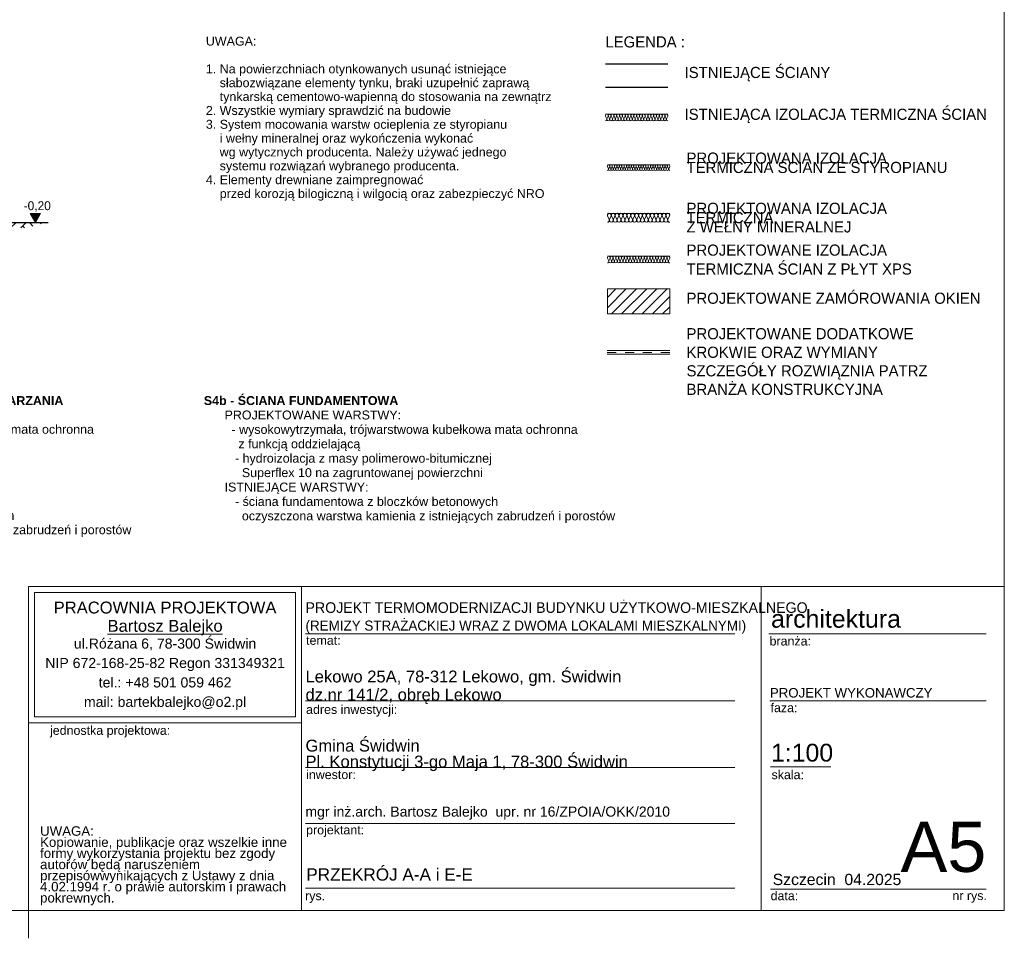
# Model space of a CAD drawing. Extents: x -547885 to -186295, y -25370 to 156194.
# Tile 125 of 256: x -470429 to -452768, y -25370 to -8891. Entities that reach past the tile are written whole.
import ezdxf

# ---------------------------------------------------------------- set-up
doc = ezdxf.new("R2010")
doc.units = 0
doc.header["$MEASUREMENT"] = 0
doc.linetypes.add('Przerywana', pattern=[320, 160, -160])
for name, color, linetype in [('Arch ocieplenie', 7, 'Continuous'), ('Inwent Izolacje', 7, 'Continuous'), ('INWENT WYMIARY', 7, 'Continuous')]:
    doc.layers.add(name, color=color, linetype=linetype)
for name, color, linetype, lineweight in [('Arch ocieplenie_Nr_Pióra__100', 2, 'Continuous', 13), ('Arch opisy_Nr_Pióra__21', 7, 'Continuous', 9), ('Arch opisy_Nr_Pióra__5', 7, 'Continuous', 13), ('ARCH TABELA_Nr_Pióra__1', 7, 'Continuous', 25), ('ARCH TABELA_Nr_Pióra__21', 7, 'Continuous', 9), ('ARCH TABELA_Nr_Pióra__7', 7, 'Continuous', 13), ('arch wypelnienia_Nr_Pióra__21', 7, 'Continuous', 9), ('Arch zmurowania_Nr_Pióra__21', 7, 'Continuous', 9), ('INWENT KONST. DREWNIANA_Nr_Pióra__46', 5, 'Continuous', 13), ('INWENT OPISY_Nr_Pióra__21', 7, 'Continuous', 9), ('INWENT TEREN_Nr_Pióra__1', 7, 'Continuous', 25), ('INWENT WYMIARY_Nr_Pióra__21', 7, 'Continuous', 9), ('INWENT.ŚCIANY_Nr_Pióra__1', 7, 'Continuous', 25), ('INWENT.ŚCIANY_Nr_Pióra__5', 7, 'Continuous', 13)]:
    doc.layers.add(name, color=color, linetype=linetype, lineweight=lineweight)
for name, color, linetype, lineweight, true_color in [('Arch ocieplenie_Nr_Pióra__44', 7, 'Continuous', 9, 0x029e21), ('Arch ocieplenie_Nr_Pióra__9', 7, 'Continuous', 9, 0x3dad99), ('Arch wykończenie_Nr_Pióra__3', 7, 'Continuous', 18, 0xff6600), ('Inwent Izolacje_Nr_Pióra__2', 7, 'Continuous', 13, 0x7f7f7f), ('INWENT.ŚCIANY_Nr_Pióra__2', 7, 'Continuous', 13, 0x7f7f7f)]:
    doc.layers.add(name, color=color, linetype=linetype, lineweight=lineweight, true_color=true_color)
doc.styles.add('GENERATED_STYLE_10', font='arial.ttf')
doc.styles.add('GENERATED_STYLE_12', font='arial.ttf')
doc.styles.add('GENERATED_STYLE_2', font='txt')
doc.styles.add('GENERATED_STYLE_3', font='arial.ttf')
doc.styles.add('GENERATED_STYLE_7', font='txt')
doc.styles.add('GENERATED_STYLE_8', font='arial.ttf')
doc.styles.add('GENERATED_STYLE_9', font='arial.ttf')

# ---------------------------------------------------------------- blocks, each defined once
blk = doc.blocks.new('Izolacja cieplna 14_123', base_point=(-459889, -12525))
at = {"layer": 'Arch ocieplenie_Nr_Pióra__44', "linetype": 'Continuous'}
for p, q in [((-459886, -12412), (-459857, -12477)), ((-459851, -12477), (-459822, -12412)), ((-459816, -12412), (-459787, -12477)), ((-459781, -12477), (-459752, -12412)), ((-459746, -12412), (-459717, -12477)), ((-459711, -12477), (-459682, -12412)), ((-459676, -12412), (-459647, -12477)), ((-459641, -12477), (-459612, -12412)), ((-459606, -12412), (-459577, -12477)), ((-459571, -12477), (-459542, -12412)), ((-459536, -12412), (-459507, -12477)), ((-459501, -12477), (-459472, -12412)), ((-459466, -12412), (-459437, -12477)), ((-459431, -12477), (-459402, -12412)), ((-459396, -12412), (-459367, -12477)), ((-459361, -12477), (-459332, -12412)), ((-459326, -12412), (-459297, -12477)), ((-459291, -12477), (-459262, -12412)), ((-459256, -12412), (-459227, -12477)), ((-459221, -12477), (-459192, -12412)), ((-459186, -12412), (-459157, -12477)), ((-459151, -12477), (-459122, -12412)), ((-459116, -12412), (-459087, -12477)), ((-459081, -12477), (-459052, -12412)), ((-459046, -12412), (-459017, -12477)), ((-459011, -12477), (-458982, -12412)), ((-458976, -12412), (-458947, -12477)), ((-458941, -12477), (-458912, -12412)), ((-458906, -12412), (-458877, -12477)), ((-458871, -12477), (-458842, -12412)), ((-458836, -12412), (-458807, -12477)), ((-458801, -12477), (-458772, -12412))]:
    blk.add_line(p, q, dxfattribs=at)
for centre, start_param, end_param in [((-459854, -12399), 5.870392, 9.837571), ((-459784, -12399), 5.870392, 9.837571), ((-459714, -12399), 5.870392, 9.837571), ((-459644, -12399), 5.870392, 9.837571), ((-459574, -12399), 5.870392, 9.837571), ((-459504, -12399), 5.870392, 9.837571), ((-459434, -12399), 5.870392, 9.837571), ((-459364, -12399), 5.870392, 9.837571), ((-459294, -12399), 5.870392, 9.837571), ((-459224, -12399), 5.870392, 9.837571), ((-459154, -12399), 5.870392, 9.837571), ((-459084, -12399), 5.870392, 9.837571), ((-459014, -12399), 5.870392, 9.837571), ((-458944, -12399), 5.870392, 9.837571), ((-458874, -12399), 5.870392, 9.837571), ((-458804, -12399), 5.870392, 9.837571), ((-459889, -12491), 4.712389, 6.695979), ((-459819, -12491), 2.7288, 6.695979), ((-459749, -12491), 2.7288, 6.695979), ((-459679, -12491), 2.7288, 6.695979), ((-459609, -12491), 2.7288, 6.695979), ((-459539, -12491), 2.7288, 6.695979), ((-459469, -12491), 2.7288, 6.695979), ((-459399, -12491), 2.7288, 6.695979), ((-459329, -12491), 2.7288, 6.695979), ((-459259, -12491), 2.7288, 6.695979), ((-459189, -12491), 2.7288, 6.695979), ((-459119, -12491), 2.7288, 6.695979), ((-459049, -12491), 2.7288, 6.695979), ((-458979, -12491), 2.7288, 6.695979), ((-458909, -12491), 2.7288, 6.695979), ((-458839, -12491), 2.7288, 6.695979), ((-458769, -12491), 2.7288, 4.712389)]:
    blk.add_ellipse(centre, major_axis=(35, 0), ratio=0.97225, start_param=start_param, end_param=end_param, dxfattribs=at)
blk = doc.blocks.new('Izolacja cieplna 14_124', base_point=(-459889, -11595))
at = {"layer": 'Arch ocieplenie_Nr_Pióra__9', "linetype": 'Continuous'}
for p, q in [((-459887, -11525), (-459869, -11565)), ((-459865, -11565), (-459847, -11525)), ((-459844, -11525), (-459826, -11565)), ((-459822, -11565), (-459804, -11525)), ((-459801, -11525), (-459783, -11565)), ((-459779, -11565), (-459761, -11525)), ((-459758, -11525), (-459740, -11565)), ((-459736, -11565), (-459718, -11525)), ((-459715, -11525), (-459697, -11565)), ((-459693, -11565), (-459675, -11525)), ((-459672, -11525), (-459654, -11565)), ((-459650, -11565), (-459632, -11525)), ((-459628, -11525), (-459611, -11565)), ((-459607, -11565), (-459589, -11525)), ((-459585, -11525), (-459567, -11565)), ((-459564, -11565), (-459546, -11525)), ((-459542, -11525), (-459524, -11565)), ((-459521, -11565), (-459503, -11525)), ((-459499, -11525), (-459481, -11565)), ((-459478, -11565), (-459460, -11525)), ((-459456, -11525), (-459438, -11565)), ((-459435, -11565), (-459417, -11525)), ((-459413, -11525), (-459395, -11565)), ((-459392, -11565), (-459374, -11525)), ((-459370, -11525), (-459352, -11565)), ((-459348, -11565), (-459331, -11525)), ((-459327, -11525), (-459309, -11565)), ((-459305, -11565), (-459287, -11525)), ((-459284, -11525), (-459266, -11565)), ((-459262, -11565), (-459244, -11525)), ((-459241, -11525), (-459223, -11565)), ((-459219, -11565), (-459201, -11525)), ((-459198, -11525), (-459180, -11565)), ((-459176, -11565), (-459158, -11525)), ((-459155, -11525), (-459137, -11565)), ((-459133, -11565), (-459115, -11525)), ((-459112, -11525), (-459094, -11565)), ((-459090, -11565), (-459072, -11525)), ((-459068, -11525), (-459051, -11565)), ((-459047, -11565), (-459029, -11525)), ((-459025, -11525), (-459007, -11565)), ((-459004, -11565), (-458986, -11525)), ((-458982, -11525), (-458964, -11565)), ((-458961, -11565), (-458943, -11525)), ((-458939, -11525), (-458921, -11565)), ((-458918, -11565), (-458900, -11525)), ((-458896, -11525), (-458878, -11565)), ((-458875, -11565), (-458857, -11525)), ((-458853, -11525), (-458835, -11565)), ((-458832, -11565), (-458814, -11525)), ((-458810, -11525), (-458792, -11565)), ((-458788, -11565), (-458771, -11525))]:
    blk.add_line(p, q, dxfattribs=at)
for centre, start_param, end_param in [((-459867, -11516), 5.870392, 9.837571), ((-459889, -11573), 4.712389, 6.695979), ((-459846, -11573), 2.7288, 6.695979), ((-459824, -11516), 5.870392, 9.837571), ((-459803, -11573), 2.7288, 6.695979), ((-459781, -11516), 5.870392, 9.837571), ((-459760, -11573), 2.7288, 6.695979), ((-459738, -11516), 5.870392, 9.837571), ((-459716, -11573), 2.7288, 6.695979), ((-459695, -11516), 5.870392, 9.837571), ((-459673, -11573), 2.7288, 6.695979), ((-459652, -11516), 5.870392, 9.837571), ((-459630, -11573), 2.7288, 6.695979), ((-459609, -11516), 5.870392, 9.837571), ((-459587, -11573), 2.7288, 6.695979), ((-459566, -11516), 5.870392, 9.837571), ((-459544, -11573), 2.7288, 6.695979), ((-459523, -11516), 5.870392, 9.837571), ((-459501, -11573), 2.7288, 6.695979), ((-459480, -11516), 5.870392, 9.837571), ((-459458, -11573), 2.7288, 6.695979), ((-459436, -11516), 5.870392, 9.837571), ((-459415, -11573), 2.7288, 6.695979), ((-459393, -11516), 5.870392, 9.837571), ((-459372, -11573), 2.7288, 6.695979), ((-459350, -11516), 5.870392, 9.837571), ((-459329, -11573), 2.7288, 6.695979), ((-459307, -11516), 5.870392, 9.837571), ((-459286, -11573), 2.7288, 6.695979), ((-459264, -11516), 5.870392, 9.837571), ((-459243, -11573), 2.7288, 6.695979), ((-459221, -11516), 5.870392, 9.837571), ((-459200, -11573), 2.7288, 6.695979), ((-459178, -11516), 5.870392, 9.837571), ((-459156, -11573), 2.7288, 6.695979), ((-459135, -11516), 5.870392, 9.837571), ((-459113, -11573), 2.7288, 6.695979), ((-459092, -11516), 5.870392, 9.837571), ((-459070, -11573), 2.7288, 6.695979), ((-459049, -11516), 5.870392, 9.837571), ((-459027, -11573), 2.7288, 6.695979), ((-459006, -11516), 5.870392, 9.837571), ((-458984, -11573), 2.7288, 6.695979), ((-458963, -11516), 5.870392, 9.837571), ((-458941, -11573), 2.7288, 6.695979), ((-458920, -11516), 5.870392, 9.837571), ((-458898, -11573), 2.7288, 6.695979), ((-458876, -11516), 5.870392, 9.837571), ((-458855, -11573), 2.7288, 6.695979), ((-458833, -11516), 5.870392, 9.837571), ((-458812, -11573), 2.7288, 6.695979), ((-458790, -11516), 5.870392, 9.837571), ((-458769, -11573), 2.7288, 4.712389)]:
    blk.add_ellipse(centre, major_axis=(21.5, 0), ratio=0.987434, start_param=start_param, end_param=end_param, dxfattribs=at)
blk = doc.blocks.new('Izolacja cieplna 14_125', base_point=(-459889, -13255))
at = {"layer": 'Arch ocieplenie_Nr_Pióra__100', "linetype": 'Continuous'}
for p, q in [((-459887, -13171), (-459865, -13219)), ((-459861, -13219), (-459840, -13171)), ((-459836, -13171), (-459815, -13219)), ((-459810, -13219), (-459789, -13171)), ((-459785, -13171), (-459764, -13219)), ((-459759, -13219), (-459738, -13171)), ((-459734, -13171), (-459713, -13219)), ((-459708, -13219), (-459687, -13171)), ((-459683, -13171), (-459662, -13219)), ((-459658, -13219), (-459636, -13171)), ((-459632, -13171), (-459611, -13219)), ((-459607, -13219), (-459585, -13171)), ((-459581, -13171), (-459560, -13219)), ((-459556, -13219), (-459535, -13171)), ((-459530, -13171), (-459509, -13219)), ((-459505, -13219), (-459484, -13171)), ((-459479, -13171), (-459458, -13219)), ((-459454, -13219), (-459433, -13171)), ((-459428, -13171), (-459407, -13219)), ((-459403, -13219), (-459382, -13171)), ((-459378, -13171), (-459356, -13219)), ((-459352, -13219), (-459331, -13171)), ((-459327, -13171), (-459305, -13219)), ((-459301, -13219), (-459280, -13171)), ((-459276, -13171), (-459255, -13219)), ((-459250, -13219), (-459229, -13171)), ((-459225, -13171), (-459204, -13219)), ((-459199, -13219), (-459178, -13171)), ((-459174, -13171), (-459153, -13219)), ((-459148, -13219), (-459127, -13171)), ((-459123, -13171), (-459102, -13219)), ((-459098, -13219), (-459076, -13171)), ((-459072, -13171), (-459051, -13219)), ((-459047, -13219), (-459025, -13171)), ((-459021, -13171), (-459000, -13219)), ((-458996, -13219), (-458975, -13171)), ((-458970, -13171), (-458949, -13219)), ((-458945, -13219), (-458924, -13171)), ((-458919, -13171), (-458898, -13219)), ((-458894, -13219), (-458873, -13171)), ((-458868, -13171), (-458847, -13219)), ((-458843, -13219), (-458822, -13171)), ((-458818, -13171), (-458796, -13219)), ((-458792, -13219), (-458771, -13171))]:
    blk.add_line(p, q, dxfattribs=at)
for centre, start_param, end_param in [((-459863, -13160), 4.299595, 8.266775), ((-459889, -13229), 3.141593, 5.125182), ((-459838, -13229), 1.158004, 5.125183), ((-459812, -13160), 4.299595, 8.266775), ((-459787, -13229), 1.158004, 5.125183), ((-459761, -13160), 4.299595, 8.266775), ((-459736, -13229), 1.158004, 5.125183), ((-459711, -13160), 4.299595, 8.266775), ((-459685, -13229), 1.158004, 5.125183), ((-459660, -13160), 4.299595, 8.266775), ((-459634, -13229), 1.158004, 5.125183), ((-459609, -13160), 4.299595, 8.266775), ((-459583, -13229), 1.158004, 5.125183), ((-459558, -13160), 4.299595, 8.266775), ((-459532, -13229), 1.158004, 5.125183), ((-459507, -13160), 4.299595, 8.266775), ((-459481, -13229), 1.158004, 5.125183), ((-459456, -13160), 4.299595, 8.266775), ((-459431, -13229), 1.158004, 5.125183), ((-459405, -13160), 4.299595, 8.266775), ((-459380, -13229), 1.158004, 5.125183), ((-459354, -13160), 4.299595, 8.266775), ((-459329, -13229), 1.158004, 5.125183), ((-459303, -13160), 4.299595, 8.266775), ((-459278, -13229), 1.158004, 5.125183), ((-459252, -13160), 4.299595, 8.266775), ((-459227, -13229), 1.158004, 5.125183), ((-459201, -13160), 4.299595, 8.266775), ((-459176, -13229), 1.158004, 5.125183), ((-459151, -13160), 4.299595, 8.266775), ((-459125, -13229), 1.158004, 5.125183), ((-459100, -13160), 4.299595, 8.266775), ((-459074, -13229), 1.158004, 5.125183), ((-459049, -13160), 4.299595, 8.266775), ((-459023, -13229), 1.158004, 5.125183), ((-458998, -13160), 4.299595, 8.266775), ((-458972, -13229), 1.158004, 5.125183), ((-458947, -13160), 4.299595, 8.266775), ((-458921, -13229), 1.158004, 5.125183), ((-458896, -13160), 4.299595, 8.266775), ((-458871, -13229), 1.158004, 5.125183), ((-458845, -13160), 4.299595, 8.266775), ((-458820, -13229), 1.158004, 5.125183), ((-458794, -13160), 4.299595, 8.266775), ((-458769, -13229), 1.158004, 3.141593)]:
    blk.add_ellipse(centre, major_axis=(0, 25.5), ratio=0.997382, start_param=start_param, end_param=end_param, dxfattribs=at)
blk = doc.blocks.new('Izolacja cieplna 14_270', base_point=(-459924, -10705))
at = {"layer": 'Inwent Izolacje_Nr_Pióra__2', "linetype": 'Continuous'}
for p, q in [((-459922, -10621), (-459900, -10669)), ((-459896, -10669), (-459875, -10621)), ((-459871, -10621), (-459850, -10669)), ((-459845, -10669), (-459824, -10621)), ((-459820, -10621), (-459799, -10669)), ((-459794, -10669), (-459773, -10621)), ((-459769, -10621), (-459748, -10669)), ((-459743, -10669), (-459722, -10621)), ((-459718, -10621), (-459697, -10669)), ((-459693, -10669), (-459671, -10621)), ((-459667, -10621), (-459646, -10669)), ((-459642, -10669), (-459620, -10621)), ((-459616, -10621), (-459595, -10669)), ((-459591, -10669), (-459570, -10621)), ((-459565, -10621), (-459544, -10669)), ((-459540, -10669), (-459519, -10621)), ((-459514, -10621), (-459493, -10669)), ((-459489, -10669), (-459468, -10621)), ((-459463, -10621), (-459442, -10669)), ((-459438, -10669), (-459417, -10621)), ((-459413, -10621), (-459391, -10669)), ((-459387, -10669), (-459366, -10621)), ((-459362, -10621), (-459340, -10669)), ((-459336, -10669), (-459315, -10621)), ((-459311, -10621), (-459290, -10669)), ((-459285, -10669), (-459264, -10621)), ((-459260, -10621), (-459239, -10669)), ((-459234, -10669), (-459213, -10621)), ((-459209, -10621), (-459188, -10669)), ((-459183, -10669), (-459162, -10621)), ((-459158, -10621), (-459137, -10669)), ((-459133, -10669), (-459111, -10621)), ((-459107, -10621), (-459086, -10669)), ((-459082, -10669), (-459060, -10621)), ((-459056, -10621), (-459035, -10669)), ((-459031, -10669), (-459010, -10621)), ((-459005, -10621), (-458984, -10669)), ((-458980, -10669), (-458959, -10621)), ((-458954, -10621), (-458933, -10669)), ((-458929, -10669), (-458908, -10621)), ((-458903, -10621), (-458882, -10669)), ((-458878, -10669), (-458857, -10621)), ((-458853, -10621), (-458831, -10669)), ((-458827, -10669), (-458806, -10621))]:
    blk.add_line(p, q, dxfattribs=at)
for centre, start_param, end_param in [((-459898, -10610), 4.299595, 8.266775), ((-459847, -10610), 4.299595, 8.266775), ((-459796, -10610), 4.299595, 8.266775), ((-459746, -10610), 4.299595, 8.266775), ((-459695, -10610), 4.299595, 8.266775), ((-459644, -10610), 4.299595, 8.266775), ((-459593, -10610), 4.299595, 8.266775), ((-459542, -10610), 4.299595, 8.266775), ((-459491, -10610), 4.299595, 8.266775), ((-459440, -10610), 4.299595, 8.266775), ((-459389, -10610), 4.299595, 8.266775), ((-459338, -10610), 4.299595, 8.266775), ((-459287, -10610), 4.299595, 8.266775), ((-459236, -10610), 4.299595, 8.266775), ((-459186, -10610), 4.299595, 8.266775), ((-459135, -10610), 4.299595, 8.266775), ((-459084, -10610), 4.299595, 8.266775), ((-459033, -10610), 4.299595, 8.266775), ((-458982, -10610), 4.299595, 8.266775), ((-458931, -10610), 4.299595, 8.266775), ((-458880, -10610), 4.299595, 8.266775), ((-458829, -10610), 4.299595, 8.266775), ((-459924, -10679), 3.141593, 5.125182), ((-459873, -10679), 1.158004, 5.125183), ((-459822, -10679), 1.158004, 5.125183), ((-459771, -10679), 1.158004, 5.125183), ((-459720, -10679), 1.158004, 5.125183), ((-459669, -10679), 1.158004, 5.125183), ((-459618, -10679), 1.158004, 5.125183), ((-459567, -10679), 1.158004, 5.125183), ((-459516, -10679), 1.158004, 5.125183), ((-459466, -10679), 1.158004, 5.125183), ((-459415, -10679), 1.158004, 5.125183), ((-459364, -10679), 1.158004, 5.125183), ((-459313, -10679), 1.158004, 5.125183), ((-459262, -10679), 1.158004, 5.125183), ((-459211, -10679), 1.158004, 5.125183), ((-459160, -10679), 1.158004, 5.125183), ((-459109, -10679), 1.158004, 5.125183), ((-459058, -10679), 1.158004, 5.125183), ((-459007, -10679), 1.158004, 5.125183), ((-458956, -10679), 1.158004, 5.125183), ((-458906, -10679), 1.158004, 5.125183), ((-458855, -10679), 1.158004, 5.125183), ((-458804, -10679), 1.158004, 3.141593)]:
    blk.add_ellipse(centre, major_axis=(0, 25.5), ratio=0.997382, start_param=start_param, end_param=end_param, dxfattribs=at)
blk = doc.blocks.new('Wymiary_31', base_point=(-470148, -12530))
at = {"layer": 'INWENT WYMIARY_Nr_Pióra__21', "linetype": 'Continuous'}
blk.add_hatch(color=256, dxfattribs=at).paths.add_polyline_path([(-470148, -12530), (-470241, -12370), (-470055, -12370)], flags=0)
for p, q in [((-470148, -12530), (-470268, -12530)), ((-470148, -12530), (-470241, -12370)), ((-470241, -12370), (-470055, -12370)), ((-470055, -12370), (-470148, -12530)), ((-470148, -12530), (-470028, -12530))]:
    blk.add_line(p, q, dxfattribs=at)
at = {"layer": 'INWENT WYMIARY_Nr_Pióra__21', "insert": (-470358, -12338), "char_height": 160, "attachment_point": 7, "style": 'GENERATED_STYLE_2'}
blk.add_mtext('{-0,20}', dxfattribs=at)

msp = doc.modelspace()

# ---------------------------------------------------------------- hatches: boundary and pattern name
at = {"layer": 'arch wypelnienia_Nr_Pióra__21', "linetype": 'Continuous'}
h = msp.add_hatch(dxfattribs=at)
h.set_pattern_fill('Earth', color=256, style=0, pattern_type=2)
h.set_pattern_definition([(45, (0, 0), (-275.77163, 275.77163), []), (45, (-91.9, 91.9), (-551.5433, 551.5433), []), (45, (-183.85, 183.85), (-551.5433, 551.5433), []), (135, (-275.77, 275.77), (91.923878, 91.923878), [389.99999, -389.99999])])
h.paths.add_polyline_path([(-472103.3, -13728.8), (-471859.3, -13728.8), (-471774.4, -13412.2), (-471456.1, -13093.9), (-471232.8, -12775.5), (-470881.2, -12626.5), (-470316.2, -12626.5), (-469954.6, -12529.6), (-471943.3, -12529.6), (-471943.3, -13329.6), (-472103.3, -13329.6)], flags=0)
at = {"layer": 'Arch zmurowania_Nr_Pióra__21', "linetype": 'Continuous'}
h = msp.add_hatch(dxfattribs=at)
h.set_pattern_fill('Common_Brick', color=256, style=0, pattern_type=2)
h.set_pattern_definition([(45, (0, 0), (-91.92388, 91.92388), [])])
h.paths.add_polyline_path([(-459888.7, -14169.8), (-458768.7, -14169.8), (-458768.7, -13719.8), (-459888.7, -13719.8)], flags=0)

# ---------------------------------------------------------------- linework, layer by layer
at = {"layer": 'ARCH TABELA_Nr_Pióra__21', "linetype": 'Continuous'}
for p, q in [((-452768.3, 3580.4), (-452768.3, -24869.6)), ((-470268.3, -24869.6), (-470268.3, -19058.4)), ((-470268.3, -19058.4), (-465374.7, -19058.4)), ((-470268.3, -21505.3), (-470268.3, -19058.4)), ((-470268.3, -19058.4), (-452768.3, -19058.4)), ((-465374.7, -19058.4), (-465374.7, -24869.6)), ((-465374.7, -21505.3), (-465374.7, -19058.4)), ((-457130, -19058.4), (-457130, -24869.6)), ((-452768.3, -19058.4), (-452768.3, -24869.6)), ((-470161.9, -19164.8), (-465481.1, -19164.8)), ((-470161.9, -21398.9), (-470161.9, -19164.8)), ((-465481.1, -21398.9), (-465481.1, -19164.8)), ((-465374.7, -24869.6), (-465374.7, -19458.4)), ((-465302.5, -19908.4), (-457602.7, -19908.4)), ((-456990.7, -19908.4), (-453091.4, -19908.4)), ((-465302.5, -21108.4), (-457602.7, -21108.4)), ((-456973.3, -21108.4), (-453091.4, -21108.4)), ((-470268.3, -21505.3), (-465374.7, -21505.3)), ((-470161.9, -21398.9), (-465481.1, -21398.9)), ((-465302.5, -22308.4), (-457602.7, -22308.4)), ((-456961.5, -22291.1), (-455881.8, -22291.1)), ((-465302.5, -23308.4), (-457602.7, -23308.4)), ((-465302.5, -24469.6), (-457602.7, -24469.6)), ((-456961.5, -24487.2), (-454679.7, -24487.2)), ((-454679.7, -24487.2), (-453091.4, -24487.2)), ((-452768.3, -24869.6), (-493518.3, -24869.6)), ((-470268.3, -25369.6), (-470268.3, -24869.6)), ((-470268.3, -24869.6), (-465374.7, -24869.6)), ((-452768.3, -24869.6), (-465374.7, -24869.6))]:
    msp.add_line(p, q, dxfattribs=at)
at = {"layer": 'Arch wykończenie_Nr_Pióra__3', "linetype": 'Continuous'}
for p, q in [((-459888.7, -11494.8), (-458768.7, -11494.8)), ((-459888.7, -12364.8), (-458768.7, -12364.8)), ((-459888.7, -13134.8), (-458768.7, -13134.8))]:
    msp.add_line(p, q, dxfattribs=at)
at = {"layer": 'INWENT KONST. DREWNIANA_Nr_Pióra__46', "linetype": 'Continuous'}
for p, q in [((-458769.3, -14827), (-459889.3, -14827)), ((-459889.3, -14892), (-458769.3, -14892))]:
    msp.add_line(p, q, dxfattribs=at)
at = {"layer": 'INWENT KONST. DREWNIANA_Nr_Pióra__46', "linetype": 'Przerywana'}
msp.add_line((-459889.3, -14859.5), (-458769.3, -14859.5), dxfattribs=at)
at = {"layer": 'INWENT TEREN_Nr_Pióra__1', "linetype": 'Continuous'}
msp.add_line((-471943.3, -12529.6), (-469920.8, -12529.6), dxfattribs=at)
at = {"layer": 'INWENT.ŚCIANY_Nr_Pióra__1', "linetype": 'Continuous'}
for p, q in [((-459923.7, -9684.8), (-458803.7, -9684.8)), ((-458803.7, -10104.8), (-459923.7, -10104.8))]:
    msp.add_line(p, q, dxfattribs=at)
at = {"layer": 'INWENT.ŚCIANY_Nr_Pióra__2', "linetype": 'Continuous'}
msp.add_line((-459923.7, -10584.8), (-458803.7, -10584.8), dxfattribs=at)
at = {"layer": 'INWENT.ŚCIANY_Nr_Pióra__5', "linetype": 'Continuous'}
for p, q in [((-458768.7, -13719.8), (-459888.7, -13719.8)), ((-459888.7, -13719.8), (-459888.7, -14169.8)), ((-458768.7, -14169.8), (-458768.7, -13719.8)), ((-459888.7, -14169.8), (-458768.7, -14169.8))]:
    msp.add_line(p, q, dxfattribs=at)

# ---------------------------------------------------------------- block references
at = {"layer": 'Arch ocieplenie', "color": 104, "linetype": 'Continuous', "lineweight": 13, "true_color": 0x029e21}
for name, p in [('Izolacja cieplna 14_124', (-459888.7, -11594.8)), ('Izolacja cieplna 14_123', (-459888.7, -12524.8)), ('Izolacja cieplna 14_125', (-459888.7, -13254.8))]:
    msp.add_blockref(name, p, dxfattribs=at)
at = {"layer": 'Inwent Izolacje', "color": 104, "linetype": 'Continuous', "lineweight": 13, "true_color": 0x029e21}
msp.add_blockref('Izolacja cieplna 14_270', (-459923.7, -10704.8), dxfattribs=at)
at = {"layer": 'INWENT WYMIARY', "linetype": 'Continuous'}
msp.add_blockref('Wymiary_31', (-470147.9, -12529.6), dxfattribs=at)

# ---------------------------------------------------------------- texts
at = {"layer": 'Arch opisy_Nr_Pióra__21', "linetype": 'Continuous', "insert": (-467089.8, -12138.6), "char_height": 160, "width": 7166.085, "attachment_point": 7, "line_spacing_factor": 0.931645, "style": 'GENERATED_STYLE_12'}
msp.add_mtext('{UWAGA:\\P\\P1. Na powierzchniach otynkowanych usunąć istniejące  \\P    słabozwiązane elementy tynku, braki uzupełnić zaprawą \\P    tynkarską cementowo-wapienną do stosowania na zewnątrz\\P2. Wszystkie wymiary sprawdzić na budowie\\P3. System mocowania warstw ocieplenia ze styropianu \\P    i wełny mineralnej oraz wykończenia wykonać \\P    wg wytycznych producenta. Należy używać jednego \\P    systemu rozwiązań wybranego producenta.\\P4. Elementy drewniane zaimpregnować\\P    przed korozją bilogiczną i wilgocią oraz zabezpieczyć NRO}', dxfattribs=at)
at = {"layer": 'Arch opisy_Nr_Pióra__5', "linetype": 'Continuous', "char_height": 160, "width": 9728.552, "attachment_point": 1, "style": 'GENERATED_STYLE_10'}
for s, insert, line_spacing_factor in [('\\A1;{\\fArial|b1|i0|c0|p38;S4a - ŚCIANA FUNDAMENTOWA DO GŁ. PRZEMARZANIA\\P\\fArial|b0|i0|c0|p38;      PROJEKTOWANE WARSTWY:\\P        - wysokowytrzymała, trójwarstwowa kubełkowa mata ochronna \\P          z funkcją oddzielającą\\P16,0 - termoizolacja ze styropianu XPS\\P         - hydroizolacja z masy polimerowo-bitumicznej \\P           Superflex 10 na zagruntowanej powierzchni\\P      ISTNIEJĄCE WARSTWY:\\P         - ściana fundamentowa z bloczków betonowych\\P           oczyszczona warstwa kamienia z istniejących zabrudzeń i porostów}', (-475804.4, -15643.7), 0.965276), ('\\A1;{\\fArial|b1|i0|c0|p38;S4b - ŚCIANA FUNDAMENTOWA\\P\\fArial|b0|i0|c0|p38;      PROJEKTOWANE WARSTWY:\\P        - wysokowytrzymała, trójwarstwowa kubełkowa mata ochronna \\P          z funkcją oddzielającą\\P         - hydroizolacja z masy polimerowo-bitumicznej \\P           Superflex 10 na zagruntowanej powierzchni\\P      ISTNIEJĄCE WARSTWY:\\P         - ściana fundamentowa z bloczków betonowych\\P           oczyszczona warstwa kamienia z istniejących zabrudzeń i porostów}', (-467127, -15643.7), 0.969273)]:
    msp.add_mtext(s, dxfattribs=dict(at, insert=insert, line_spacing_factor=line_spacing_factor))
at = {"layer": 'ARCH TABELA_Nr_Pióra__1', "linetype": 'Continuous', "insert": (-465302.5, -19903.7), "char_height": 190, "attachment_point": 7, "line_spacing_factor": 1.033421, "style": 'GENERATED_STYLE_7'}
msp.add_mtext('{\\pt22543;PROJEKT TERMOMODERNIZACJI BUDYNKU UŻYTKOWO-MIESZKALNEGO\\P\\pt22543;\\H0.947368x;(REMIZY STRAŻACKIEJ WRAZ Z DWOMA LOKALAMI MIESZKALNYMI)}', dxfattribs=at)
at = {"layer": 'ARCH TABELA_Nr_Pióra__1', "linetype": 'Continuous', "attachment_point": 1}
for s, insert, char_height, style in [('{PROJEKT WYKONAWCZY}', (-456973.3, -20880.2), 170, 'GENERATED_STYLE_8'), ('{PRZEKRÓJ A-A i E-E}', (-465288.7, -24114.3), 220, 'GENERATED_STYLE_9')]:
    msp.add_mtext(s, dxfattribs=dict(at, insert=insert, char_height=char_height, style=style))
at = {"layer": 'ARCH TABELA_Nr_Pióra__21', "linetype": 'Continuous', "insert": (-465302.5, -22369.7), "char_height": 212.766, "attachment_point": 7, "line_spacing_factor": 0.807442, "style": 'GENERATED_STYLE_8'}
msp.add_mtext('{Gmina Świdwin\\PPl. Konstytucji 3-go Maja 1, 78-300 Świdwin}', dxfattribs=at)
at = {"layer": 'ARCH TABELA_Nr_Pióra__7', "linetype": 'Continuous', "char_height": 212.766}
for s, insert, attachment_point, line_spacing_factor, style in [('{PRACOWNIA PROJEKTOWA\\P\\LBartosz Balejko}', (-467821.5, -19329.8), 2, 0.926719, 'GENERATED_STYLE_3'), ('{Lekowo 25A, 78-312 Lekowo, gm. Świdwin\\Pdz.nr 141/2, obręb Lekowo}', (-465302.5, -21169.7), 7, 0.918867, 'GENERATED_STYLE_8')]:
    msp.add_mtext(s, dxfattribs=dict(at, insert=insert, attachment_point=attachment_point, line_spacing_factor=line_spacing_factor, style=style))
at = {"layer": 'ARCH TABELA_Nr_Pióra__7', "linetype": 'Continuous', "style": 'GENERATED_STYLE_8'}
for s, insert, char_height, attachment_point in [('{architektura}', (-456952, -19478.8), 319.16, 1), ('{temat:}', (-465291.8, -19944.9), 159.58, 1), ('{branża:}', (-456978.9, -19957.2), 159.58, 1), ('{adres inwestycji:}', (-465291.8, -21184.6), 159.58, 1), ('{faza:}', (-456961.5, -21153.5), 159.58, 1), ('{jednostka projektowa:}', (-469885.4, -21559.9), 159.58, 1), ('{1:100}', (-456954.1, -21879.9), 319.16, 1), ('{inwestor:}', (-465291.8, -22353.5), 159.58, 1), ('{skala:}', (-456943.8, -22355.4), 159.58, 1), ('{mgr inż.arch. Bartosz Balejko  upr. nr 16/ZPOIA/OKK/2010}', (-465304.7, -23006.6), 180, 1), ('{A5}', (-453091.4, -23278.6), 900, 3), ('{projektant:}', (-465291.8, -23344.9), 159.58, 1), ('{Szczecin  04.2025}', (-456922.8, -24212.3), 202.128, 1), ('{data:}', (-456960.1, -24526.8), 159.58, 1), ('{rys.}', (-465309.7, -24526.8), 159.58, 1), ('{nr rys.}', (-453699.3, -24523.7), 159.58, 1)]:
    msp.add_mtext(s, dxfattribs=dict(at, insert=insert, char_height=char_height, attachment_point=attachment_point))
for s, insert, char_height, width, attachment_point, line_spacing_factor in [('{ul.Różana 6, 78-300 Świdwin\\PNIP 672-168-25-82 Regon 331349321\\Ptel.: +48 501 059 462\\Pmail: bartekbalejko@o2.pl}', (-467821.5, -19991.7), 180.852, 4680.851, 2, 1.156383), ('{UWAGA:\\PKopiowanie, publikacje oraz wszelkie inne formy wykorzystania projektu bez zgody autorów będą naruszeniem przepisówwynikających z Ustawy z dnia 4.02.1994 r. o prawie autorskim i prawach pokrewnych.}', (-470063.2, -23359.9), 170.2128, 4483.408, 1, 0.703415)]:
    msp.add_mtext(s, dxfattribs=dict(at, insert=insert, char_height=char_height, width=width, attachment_point=attachment_point, line_spacing_factor=line_spacing_factor))
at = {"layer": 'INWENT OPISY_Nr_Pióra__21', "linetype": 'Continuous', "char_height": 200, "attachment_point": 1, "style": 'GENERATED_STYLE_7'}
for s, insert in [('{LEGENDA :}', (-459923.7, -9189.2)), ('{ISTNIEJĄCE ŚCIANY}', (-458503.7, -9737.8)), ('{ISTNIEJĄCA IZOLACJA TERMICZNA ŚCIAN}', (-458503.7, -10487.8)), ('{PROJEKTOWANE ZAMÓROWANIA OKIEN}', (-458468.7, -13787.8))]:
    msp.add_mtext(s, dxfattribs=dict(at, insert=insert))
at = {"layer": 'INWENT OPISY_Nr_Pióra__21', "linetype": 'Continuous', "char_height": 200, "width": 4861.522, "attachment_point": 1, "style": 'GENERATED_STYLE_7'}
for s, insert, line_spacing_factor in [('{PROJEKTOWANA IZOLACJA TERMICZNA ŚCIAN ZE STYROPIANU}', (-458468.7, -11274.5), 0.500942), ('{PROJEKTOWANA IZOLACJA TERMICZNA \\PZ WEŁNY MINERALNEJ}', (-458468.7, -12174.5), 0.500835), ('{PROJEKTOWANE IZOLACJA TERMICZNA ŚCIAN Z PŁYT XPS}', (-458468.7, -12924.5), 1.015916), ('{PROJEKTOWANE DODATKOWE\\PKROKWIE ORAZ WYMIANY\\PSZCZEGÓŁY ROZWIĄZNIA PATRZ \\PBRANŻA KONSTRUKCYJNA}', (-458468.7, -14424.5), 0.997293)]:
    msp.add_mtext(s, dxfattribs=dict(at, insert=insert, line_spacing_factor=line_spacing_factor))

doc.saveas('drawing.dxf')
